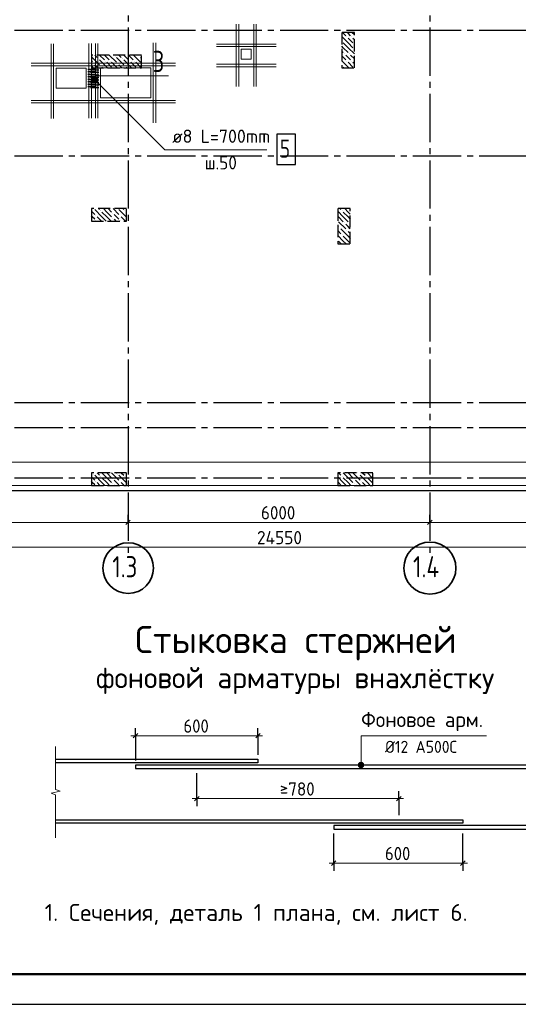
# Model space of a CAD drawing. Header units: millimetres. Extents: x 0 to 50400, y 0 to 35640.
# Tile 2 of 10: x 16360 to 26276, y 0 to 19567. Entities that reach past the tile are written whole.
import ezdxf

# ---------------------------------------------------------------- set-up
doc = ezdxf.new("R2010")
doc.units = ezdxf.units.MM
doc.linetypes.add('______2', pattern=[324, 240, -84])
doc.linetypes.add('______5', pattern=[1320, 960, -120, 120, -120])
for name, color, linetype, lineweight in [('Standard', 7, 'Continuous', 25), ('Арм.стержн.ниж.зоны 1й ряд', 7, '______2', 25), ('ЖБ Перекрытие верхний уровень_1', 7, 'Continuous', 35), ('ЖБ Пилон', 7, 'Continuous', 35), ('Общий01', 7, 'Continuous', 13), ('Общий02', 7, 'Continuous', 18), ('Позиционная метка номер позиции', 7, 'Continuous', 13), ('Размерная линия_ общее', 7, 'Continuous', 13), ('Тени', 7, 'Continuous', 13)]:
    doc.layers.add(name, color=color, linetype=linetype, lineweight=lineweight)
doc.layers.add('Оси', color=7, linetype='______5', true_color=0x656565)
doc.layers.add('Поперечное армирование AW фон', color=7, linetype='______2', lineweight=13, true_color=0xa0a0a0)
doc.styles.add('ISOCPEUR', font='txt')

msp = doc.modelspace()

# ---------------------------------------------------------------- hatches: boundary and pattern name
at = {"layer": 'Standard', "linetype": 'Continuous', "lineweight": 13, "transparency": 33554687}
for points in [[(23094, 4755), (23202, 4755), (23194, 4782)], [(23094, 4755), (23194, 4782), (23101, 4782)], [(23101, 4728), (23202, 4755), (23094, 4755)], [(23101, 4782), (23194, 4782), (23175, 4802)], [(23101, 4782), (23175, 4802), (23121, 4802)], [(23101, 4728), (23194, 4728), (23202, 4755)], [(23121, 4709), (23194, 4728), (23101, 4728)], [(23121, 4802), (23175, 4802), (23148, 4809)], [(23121, 4709), (23175, 4709), (23194, 4728)], [(23175, 4709), (23121, 4709), (23148, 4701)]]:
    msp.add_hatch(color=7, dxfattribs=at).paths.add_polyline_path(points)
at = {"layer": 'ЖБ Пилон', "linetype": 'Continuous', "lineweight": -3, "transparency": 33554687}
for points in [[(22863, 19225), (22868, 19230), (22872, 19225), (22868, 19221)], [(22959, 19225), (22964, 19230), (22968, 19225), (22964, 19221)], [(22767, 19129), (22772, 19134), (22776, 19129), (22772, 19125)], [(23007, 19081), (23012, 19086), (23015, 19083), (23015, 19080), (23012, 19076)], [(23007, 18985), (23012, 18990), (23015, 18987), (23015, 18984), (23012, 18981)], [(17919, 18793), (17924, 18798), (17928, 18793), (17924, 18788)], [(18255, 18841), (18260, 18846), (18264, 18841), (18260, 18836)], [(18399, 18793), (18404, 18798), (18408, 18793), (18404, 18788)], [(18735, 18841), (18740, 18846), (18744, 18841), (18740, 18836)], [(22815, 18889), (22820, 18894), (22824, 18889), (22820, 18885)], [(22911, 18889), (22916, 18894), (22920, 18889), (22916, 18885)], [(17823, 18697), (17828, 18702), (17832, 18697), (17828, 18692)], [(17967, 18649), (17972, 18654), (17976, 18649), (17972, 18645)], [(18063, 18745), (18068, 18750), (18072, 18745), (18068, 18741)], [(18159, 18745), (18164, 18750), (18168, 18745), (18164, 18741)], [(18303, 18697), (18308, 18702), (18312, 18697), (18308, 18692)], [(18447, 18649), (18452, 18654), (18456, 18649), (18452, 18645)], [(18543, 18745), (18548, 18750), (18552, 18745), (18548, 18741)], [(18639, 18745), (18644, 18750), (18648, 18745), (18644, 18741)], [(18783, 18697), (18785, 18700), (18785, 18695)], [(22767, 18649), (22772, 18654), (22776, 18649), (22772, 18645)], [(22863, 18745), (22868, 18750), (22872, 18745), (22868, 18741)], [(22959, 18745), (22964, 18750), (22968, 18745), (22964, 18741)], [(17871, 15673), (17876, 15678), (17880, 15673), (17876, 15668)], [(17967, 15769), (17972, 15774), (17976, 15769), (17972, 15765)], [(18207, 15721), (18212, 15726), (18216, 15721), (18212, 15716)], [(18351, 15673), (18356, 15678), (18360, 15673), (18356, 15668)], [(18447, 15769), (18452, 15774), (18456, 15769), (18452, 15765)], [(22767, 15769), (22772, 15774), (22776, 15769), (22772, 15765)], [(17871, 15577), (17876, 15582), (17880, 15577), (17876, 15572)], [(18207, 15625), (18212, 15630), (18216, 15625), (18212, 15621)], [(18351, 15577), (18356, 15582), (18360, 15577), (18356, 15572)], [(22815, 15529), (22820, 15534), (22824, 15529), (22820, 15525)], [(22911, 15529), (22916, 15534), (22920, 15529), (22916, 15525)], [(22719, 15433), (22724, 15438), (22728, 15433), (22724, 15428)], [(22767, 15289), (22772, 15294), (22776, 15289), (22772, 15285)], [(22863, 15385), (22868, 15390), (22872, 15385), (22868, 15381)], [(17823, 10537), (17828, 10542), (17832, 10537), (17828, 10532)], [(17871, 10393), (17876, 10398), (17880, 10393), (17876, 10388)], [(17967, 10489), (17972, 10494), (17976, 10489), (17972, 10485)], [(18207, 10441), (18212, 10446), (18216, 10441), (18212, 10436)], [(18303, 10537), (18308, 10542), (18312, 10537), (18308, 10532)], [(18351, 10393), (18356, 10398), (18360, 10393), (18356, 10388)], [(18447, 10489), (18452, 10494), (18456, 10489), (18452, 10485)], [(22767, 10489), (22772, 10494), (22776, 10489), (22772, 10485)], [(23007, 10441), (23012, 10446), (23016, 10441), (23012, 10436)], [(23103, 10537), (23108, 10542), (23112, 10537), (23108, 10532)], [(23151, 10393), (23156, 10398), (23160, 10393), (23156, 10388)], [(23247, 10489), (23252, 10494), (23256, 10489), (23252, 10485)], [(18207, 10345), (18212, 10350), (18216, 10345), (18212, 10340)], [(23007, 10345), (23012, 10350), (23016, 10345), (23012, 10340)]]:
    msp.add_hatch(color=7, dxfattribs=at).paths.add_polyline_path(points, flags=16)
at = {"layer": 'Позиционная метка номер позиции', "linetype": 'Continuous', "lineweight": 13, "transparency": 33554687}
for points in [[(17801, 18386), (17839, 18424), (17814, 18410)], [(17839, 18424), (17801, 18386), (17801, 18359)], [(17839, 18424), (17801, 18359), (17866, 18424)], [(17866, 18424), (17801, 18359), (17814, 18334)], [(17866, 18424), (17814, 18334), (17891, 18410)], [(17891, 18410), (17814, 18334), (17839, 18320)], [(17891, 18410), (17839, 18320), (17905, 18386)], [(17905, 18386), (17839, 18320), (17866, 18320)], [(17905, 18386), (17866, 18320), (17905, 18359)], [(17905, 18359), (17866, 18320), (17891, 18334)]]:
    msp.add_hatch(color=7, dxfattribs=at).paths.add_polyline_path(points)

# ---------------------------------------------------------------- linework, layer by layer
at = {"layer": 'Standard', "color": 7, "linetype": 'Continuous', "lineweight": 13, "transparency": 33554687}
for p, q in [((17073, 5124), (17073, 4271)), ((23094, 4755), (23094, 4755)), ((23148, 4809), (23148, 4809)), ((23148, 4701), (23148, 4701)), ((23202, 4755), (23202, 4755)), ((17163, 4235), (16983, 4199)), ((16983, 4199), (17073, 4162)), ((17073, 4271), (17163, 4235)), ((17073, 4162), (17073, 3309)), ((17073, 3309), (17073, 3309))]:
    msp.add_line(p, q, dxfattribs=at)
at = {"layer": 'Standard', "color": 7, "linetype": 'Continuous', "lineweight": 25, "transparency": 33554687}
msp.add_lwpolyline([(0, 0), (50400, 0), (50400, 35640), (0, 35640), (0, 0)], close=True, dxfattribs=at)
at = {"layer": 'Standard', "color": 7, "linetype": 'Continuous', "lineweight": 50, "transparency": 33554687}
msp.add_lwpolyline([(2400, 35040), (49800, 35040), (49800, 600), (2400, 600), (2400, 35040)], close=True, dxfattribs=at)
at = {"layer": 'Standard', "color": 254, "linetype": 'Continuous', "lineweight": -3, "true_color": 0xc4c4ff, "transparency": 33554687}
msp.add_lwpolyline([(8237, 10212), (33765, 10212), (33765, 32712), (8237, 32712), (8237, 10212)], dxfattribs=at)
at = {"layer": 'Standard', "color": 7, "linetype": 'Continuous', "lineweight": 13, "transparency": 33554687}
for points in [[(17879, 18453), (18133, 18453), (19320, 18453)], [(23148, 4755), (23148, 5338), (25641, 5338)]]:
    msp.add_lwpolyline(points, dxfattribs=at)
msp.add_circle((23148, 4755), 54, dxfattribs=at)
at = {"layer": 'Арм.стержн.ниж.зоны 1й ряд', "color": 7, "linetype": 'Continuous', "lineweight": 25, "transparency": 33554687}
for points in [[(17073, 4869), (21099, 4869), (21099, 4797), (17073, 4797)], [(27099, 4755), (18663, 4755), (18663, 4683), (27099, 4683)], [(17073, 3669), (25173, 3669), (25173, 3597), (17073, 3597)], [(27099, 3555), (22605, 3555), (22605, 3483), (27099, 3483)]]:
    msp.add_lwpolyline(points, dxfattribs=at)
at = {"layer": 'ЖБ Перекрытие верхний уровень_1', "color": 7, "linetype": 'Continuous', "lineweight": 18, "transparency": 33554687}
for p, q in [((20964, 18982), (20764, 18982)), ((20764, 18982), (20764, 18782)), ((20964, 18782), (20964, 18982)), ((17685, 18605), (17085, 18605)), ((17085, 18605), (17085, 18205)), ((17685, 18205), (17685, 18605)), ((18965, 18612), (17965, 18612)), ((17965, 18612), (17965, 18012)), ((18965, 18012), (18965, 18612)), ((20764, 18782), (20964, 18782)), ((17085, 18205), (17685, 18205)), ((17965, 18012), (18965, 18012)), ((15765, 10312), (33665, 10312))]:
    msp.add_line(p, q, dxfattribs=at)
at = {"layer": 'ЖБ Пилон', "color": 253, "linetype": '______2', "lineweight": -3, "true_color": 0xa0a0a0, "transparency": 33554687}
for p, q in [((23015, 19312), (22765, 19312)), ((22765, 19312), (22765, 18612)), ((23015, 18612), (23015, 19312)), ((18785, 18862), (17785, 18862)), ((17785, 18862), (17785, 18612)), ((18785, 18612), (18785, 18862)), ((17785, 18612), (18785, 18612)), ((22765, 18612), (23015, 18612)), ((18485, 15812), (17785, 15812)), ((17785, 15812), (17785, 15562)), ((18485, 15562), (18485, 15812)), ((22935, 15812), (22685, 15812)), ((22685, 15812), (22685, 15112)), ((22935, 15112), (22935, 15812)), ((17785, 15562), (18485, 15562)), ((22685, 15112), (22935, 15112)), ((18485, 10562), (17785, 10562)), ((17785, 10562), (17785, 10312)), ((18485, 10312), (18485, 10562)), ((23385, 10562), (22685, 10562)), ((22685, 10562), (22685, 10312)), ((23385, 10312), (23385, 10562)), ((17785, 10312), (18485, 10312)), ((22685, 10312), (23385, 10312))]:
    msp.add_line(p, q, dxfattribs=at)
at = {"layer": 'ЖБ Пилон', "color": 253, "linetype": 'Continuous', "lineweight": -3, "true_color": 0xa0a0a0, "transparency": 33554687}
for p, q in [((22892, 19105), (22765, 19232)), ((22780, 19312), (22844, 19249)), ((22892, 19297), (22876, 19312)), ((22940, 19249), (22892, 19297)), ((22892, 19201), (22988, 19105)), ((22972, 19312), (23015, 19270)), ((22988, 19201), (23015, 19174)), ((22796, 19009), (22765, 19040)), ((22796, 19105), (22892, 19009)), ((22796, 19009), (22892, 18913)), ((22892, 19105), (22988, 19009)), ((22892, 19009), (23015, 18886)), ((17804, 18817), (17948, 18673)), ((17854, 18862), (17900, 18817)), ((17950, 18862), (18044, 18769)), ((18092, 18817), (18046, 18862)), ((18140, 18769), (18092, 18817)), ((18142, 18862), (18284, 18721)), ((18284, 18817), (18428, 18673)), ((18334, 18862), (18380, 18817)), ((18430, 18862), (18524, 18769)), ((18572, 18817), (18526, 18862)), ((18620, 18769), (18572, 18817)), ((18622, 18862), (18764, 18721)), ((18764, 18817), (18785, 18796)), ((22765, 18944), (22796, 18913)), ((22765, 18848), (22844, 18769)), ((22892, 18817), (22844, 18865)), ((22940, 18769), (22892, 18817)), ((22940, 18865), (23015, 18790)), ((17785, 18740), (17804, 18721)), ((17785, 18644), (17817, 18612)), ((17913, 18612), (17852, 18673)), ((18092, 18625), (17948, 18769)), ((17996, 18625), (18008, 18612)), ((18092, 18721), (18188, 18625)), ((18092, 18625), (18104, 18612)), ((18188, 18721), (18297, 18612)), ((18393, 18612), (18332, 18673)), ((18572, 18625), (18428, 18769)), ((18476, 18625), (18488, 18612)), ((18572, 18721), (18668, 18625)), ((18572, 18625), (18584, 18612)), ((18668, 18721), (18777, 18612)), ((22892, 18625), (22765, 18752)), ((22796, 18625), (22808, 18612)), ((22892, 18721), (22988, 18625)), ((22892, 18625), (22904, 18612)), ((22988, 18721), (23015, 18694)), ((17785, 15764), (17852, 15697)), ((17804, 15649), (17785, 15668)), ((17996, 15649), (17852, 15793)), ((17929, 15812), (17948, 15793)), ((17996, 15745), (18092, 15649)), ((18092, 15745), (18024, 15812)), ((18092, 15745), (18188, 15649)), ((18120, 15812), (18188, 15745)), ((18216, 15812), (18332, 15697)), ((18284, 15649), (18236, 15697)), ((18476, 15649), (18332, 15793)), ((18409, 15812), (18428, 15793)), ((18476, 15745), (18485, 15736)), ((22796, 15649), (22685, 15760)), ((22729, 15812), (22748, 15793)), ((22796, 15745), (22892, 15649)), ((22892, 15745), (22824, 15812)), ((22892, 15745), (22935, 15702)), ((22920, 15812), (22935, 15798)), ((17785, 15572), (17794, 15562)), ((17852, 15601), (17804, 15649)), ((17900, 15649), (17986, 15562)), ((17996, 15649), (18082, 15562)), ((18092, 15649), (18178, 15562)), ((18236, 15601), (18274, 15562)), ((18332, 15601), (18284, 15649)), ((18380, 15649), (18466, 15562)), ((18476, 15649), (18485, 15640)), ((22685, 15472), (22700, 15457)), ((22700, 15649), (22796, 15553)), ((22700, 15553), (22844, 15409)), ((22796, 15649), (22892, 15553)), ((22892, 15457), (22844, 15505)), ((22892, 15649), (22935, 15606)), ((22685, 15376), (22748, 15313)), ((22796, 15169), (22685, 15280)), ((22892, 15265), (22748, 15409)), ((22796, 15265), (22892, 15169)), ((22935, 15414), (22892, 15457)), ((22892, 15361), (22935, 15318)), ((22892, 15265), (22935, 15222)), ((22700, 15169), (22756, 15112)), ((22796, 15169), (22852, 15112)), ((22892, 15169), (22935, 15126)), ((17785, 10484), (17852, 10417)), ((17804, 10369), (17785, 10388)), ((17802, 10562), (17804, 10561)), ((17996, 10369), (17852, 10513)), ((17898, 10562), (17948, 10513)), ((18092, 10465), (17994, 10562)), ((17996, 10465), (18092, 10369)), ((18092, 10561), (18188, 10465)), ((18092, 10465), (18188, 10369)), ((18188, 10561), (18332, 10417)), ((18284, 10369), (18236, 10417)), ((18282, 10562), (18284, 10561)), ((18476, 10369), (18332, 10513)), ((18378, 10562), (18428, 10513)), ((18485, 10552), (18474, 10562)), ((18476, 10465), (18485, 10456)), ((22796, 10369), (22685, 10480)), ((22698, 10562), (22748, 10513)), ((22892, 10465), (22794, 10562)), ((22796, 10465), (22892, 10369)), ((22892, 10561), (22988, 10465)), ((22892, 10465), (22988, 10369)), ((22988, 10561), (23132, 10417)), ((23084, 10369), (23036, 10417)), ((23082, 10562), (23084, 10561)), ((23276, 10369), (23132, 10513)), ((23178, 10562), (23228, 10513)), ((23372, 10465), (23274, 10562)), ((23276, 10465), (23372, 10369)), ((23372, 10561), (23385, 10548)), ((23372, 10465), (23385, 10452)), ((17852, 10321), (17804, 10369)), ((17900, 10369), (17956, 10312)), ((17996, 10369), (18052, 10312)), ((18092, 10369), (18148, 10312)), ((18236, 10321), (18244, 10312)), ((18332, 10321), (18284, 10369)), ((18380, 10369), (18436, 10312)), ((18476, 10369), (18485, 10360)), ((22700, 10369), (22756, 10312)), ((22796, 10369), (22852, 10312)), ((22892, 10369), (22948, 10312)), ((23036, 10321), (23044, 10312)), ((23132, 10321), (23084, 10369)), ((23180, 10369), (23236, 10312)), ((23276, 10369), (23332, 10312)), ((23372, 10369), (23385, 10356))]:
    msp.add_line(p, q, dxfattribs=at)
at = {"layer": 'Общий02', "color": 251, "linetype": 'Continuous', "lineweight": 13, "true_color": 0x494949, "transparency": 33554687}
msp.add_lwpolyline([(9497, 32151), (9497, 13962), (13425, 13962), (13425, 14544), (14145, 14544), (14145, 13962), (15865, 13962), (15865, 10773), (33262, 10773), (33262, 20200), (32863, 20200), (32863, 21031), (33074, 21031), (33074, 21861), (33074, 32151), (27195, 32151), (23595, 32151), (9073, 32151)], dxfattribs=at)
at = {"layer": 'Оси', "color": 8, "linetype": '______5', "lineweight": -3, "transparency": 33554687}
for p, q in [((18515, 32612), (18515, 8948)), ((24515, 32612), (24515, 8948)), ((8337, 19362), (36746, 19362)), ((8337, 16862), (36746, 16862)), ((8337, 11962), (36746, 11962)), ((8337, 11462), (36746, 11462)), ((8337, 10462), (36746, 10462))]:
    msp.add_line(p, q, dxfattribs=at)
at = {"layer": 'Оси', "color": 7, "linetype": 'Continuous', "lineweight": 35, "transparency": 33554687}
for centre, radius in [((18518, 8669), 503), ((24518, 8669), 518)]:
    msp.add_circle(centre, radius, dxfattribs=at)
at = {"layer": 'Позиционная метка номер позиции', "color": 7, "linetype": 'Continuous', "lineweight": 13, "transparency": 33554687}
for p, q in [((17814, 18410), (17814, 18410)), ((17891, 18410), (17891, 18410)), ((17814, 18334), (17814, 18334)), ((17891, 18334), (17891, 18334))]:
    msp.add_line(p, q, dxfattribs=at)
msp.add_lwpolyline([(17853, 18372), (19246, 16979), (21276, 16979)], dxfattribs=at)
msp.add_circle((17853, 18372), 54, dxfattribs=at)
at = {"layer": 'Поперечное армирование AW фон', "color": 7, "linetype": 'Continuous', "lineweight": 25, "transparency": 33554687}
for p, q in [((17881, 18580), (17714, 18580)), ((17881, 18530), (17714, 18530)), ((17881, 18480), (17714, 18480)), ((17881, 18430), (17714, 18430)), ((17769, 18572), (17936, 18572)), ((17769, 18522), (17936, 18522)), ((17769, 18472), (17936, 18472)), ((17769, 18422), (17936, 18422)), ((17881, 18380), (17714, 18380)), ((17881, 18330), (17714, 18330)), ((17881, 18280), (17714, 18280)), ((17881, 18230), (17714, 18230)), ((17769, 18372), (17936, 18372)), ((17769, 18322), (17936, 18322)), ((17769, 18272), (17936, 18272)), ((17769, 18222), (17936, 18222))]:
    msp.add_line(p, q, dxfattribs=at)
msp.add_lwpolyline([(21474, 16692), (21846, 16692), (21846, 17292), (21474, 17292), (21474, 16692)], dxfattribs=at)
at = {"layer": 'Размерная линия_ общее', "color": 7, "linetype": 'Continuous', "lineweight": 25, "transparency": 33554687}
for p, q in [((18470, 9532), (18560, 9622)), ((24470, 9532), (24560, 9622)), ((18618, 5293), (18708, 5383)), ((21054, 5293), (21144, 5383)), ((19836, 4042), (19926, 4132)), ((23856, 4042), (23946, 4132)), ((22560, 2759), (22650, 2849)), ((25128, 2759), (25218, 2849))]:
    msp.add_line(p, q, dxfattribs=at)
at = {"layer": 'Размерная линия_ общее', "color": 7, "linetype": 'Continuous', "lineweight": -3, "transparency": 33554687}
for p, q in [((18515, 9577), (18515, 9727)), ((24515, 9577), (24515, 9727)), ((18515, 9577), (18515, 9427)), ((24515, 9577), (24515, 9427)), ((18663, 5338), (18663, 5488)), ((21099, 5338), (21099, 5488)), ((18663, 5338), (18663, 5188)), ((18663, 5338), (18663, 4845)), ((21099, 5338), (21099, 5188)), ((21099, 5338), (21099, 4959)), ((19881, 4087), (19881, 4593)), ((19881, 4087), (19881, 4237)), ((23901, 4087), (23901, 4237)), ((19881, 4087), (19881, 3937)), ((23901, 4087), (23901, 3937)), ((23901, 4087), (23901, 3759)), ((22605, 2804), (22605, 3393)), ((25173, 2804), (25173, 3393)), ((22605, 2804), (22605, 2954)), ((25173, 2804), (25173, 2954)), ((22605, 2804), (22605, 2654)), ((25173, 2804), (25173, 2654))]:
    msp.add_line(p, q, dxfattribs=at)
at = {"layer": 'Размерная линия_ общее', "color": 7, "linetype": 'Continuous', "lineweight": 13, "transparency": 33554687}
for p, q in [((12515, 9577), (18515, 9577)), ((18515, 9577), (24515, 9577)), ((24515, 9577), (30215, 9577)), ((9265, 9082), (33815, 9082)), ((18663, 5338), (18573, 5338)), ((18663, 5338), (21099, 5338)), ((21099, 5338), (21189, 5338)), ((19881, 4087), (19791, 4087)), ((19881, 4087), (23901, 4087)), ((23901, 4087), (23991, 4087)), ((22605, 2804), (22515, 2804)), ((22605, 2804), (25173, 2804)), ((25173, 2804), (25263, 2804))]:
    msp.add_line(p, q, dxfattribs=at)
at = {"layer": 'Тени', "color": 7, "linetype": 'Continuous', "lineweight": 13, "transparency": 33554687}
for p, q in [((20665, 18238), (20665, 19476)), ((20665, 18238), (20665, 19476)), ((20715, 18238), (20715, 19476)), ((20715, 18238), (20715, 19476)), ((21014, 18238), (21014, 19476)), ((21014, 18238), (21014, 19476)), ((21064, 18238), (21064, 19476)), ((21064, 18238), (21064, 19476)), ((16985, 17601), (16985, 19089)), ((16985, 17601), (16985, 19089)), ((17035, 17601), (17035, 19089)), ((17035, 17601), (17035, 19089)), ((17735, 17608), (17735, 19096)), ((17785, 17608), (17785, 19096)), ((17865, 17608), (17865, 19096)), ((17915, 17608), (17915, 19096)), ((19016, 17518), (19016, 19106)), ((19016, 17518), (19016, 19106)), ((19066, 17518), (19066, 19106)), ((19066, 17518), (19066, 19106)), ((20271, 19082), (21458, 19082)), ((20271, 19082), (21458, 19082)), ((20271, 19032), (21458, 19032)), ((20271, 19032), (21458, 19032)), ((16591, 18702), (19459, 18702)), ((16591, 18702), (19459, 18702)), ((16591, 18652), (19459, 18652)), ((16591, 18652), (19459, 18652)), ((20271, 18682), (21458, 18682)), ((20271, 18682), (21458, 18682)), ((20271, 18632), (21458, 18632)), ((20271, 18632), (21458, 18632)), ((16591, 17962), (19460, 17962)), ((16591, 17962), (19460, 17962)), ((16591, 17912), (19460, 17912)), ((16591, 17912), (19460, 17912))]:
    msp.add_line(p, q, dxfattribs=at)

# ---------------------------------------------------------------- texts
at = {"layer": 'Standard', "color": 7, "linetype": 'Continuous', "lineweight": 50, "transparency": 33554687, "attachment_point": 7, "style": 'ISOCPEUR'}
for s, insert, char_height, width in [('\\W0.98;Стыковка стержней', (18656, 6833), 540, 7012.1), ('\\W0.99;фоновой арматуры внахлёстку', (17878, 6167), 420, 8477.26)]:
    msp.add_mtext(s, dxfattribs=dict(at, insert=insert, char_height=char_height, width=width))
at = {"layer": 'Standard', "color": 7, "linetype": 'Continuous', "lineweight": 25, "transparency": 33554687, "attachment_point": 7, "style": 'ISOCPEUR'}
for s, insert, char_height, width in [('\\W0.98;Фоновое арм.', (23151, 5428), 300, 2664.98), ('\\W0.94;Ø12 А500С', (23626, 4996), 240, 1672.33)]:
    msp.add_mtext(s, dxfattribs=dict(at, insert=insert, char_height=char_height, width=width))
at = {"layer": 'Standard', "color": 7, "linetype": 'Continuous', "lineweight": 13, "transparency": 33554687, "insert": (16858, 1786), "char_height": 336, "width": 8530.45, "attachment_point": 4, "style": 'ISOCPEUR'}
msp.add_mtext('\\A1;{\\fISOCPEUR|i0|b0;\\H335.999994;\\W1.000000;\\C7;1. Сечения, деталь 1 плана, см. лист 6.}\\P', dxfattribs=at)
at = {"layer": 'Общий01', "color": 7, "linetype": 'Continuous', "lineweight": 35, "transparency": 33554687, "insert": (19006, 18528), "char_height": 420, "width": 456.96, "attachment_point": 7, "style": 'ISOCPEUR'}
msp.add_mtext('\\W0.78;3', dxfattribs=at)
at = {"layer": 'Оси', "color": 7, "linetype": 'Continuous', "lineweight": 35, "transparency": 33554687, "char_height": 420, "attachment_point": 7, "style": 'ISOCPEUR'}
for s, insert, width in [('\\W0.79;1.3', (18203, 8486), 795.3), ('\\W0.80;1.4', (24182, 8486), 839.62)]:
    msp.add_mtext(s, dxfattribs=dict(at, insert=insert, width=width))
at = {"layer": 'Поперечное армирование AW фон', "color": 7, "linetype": 'Continuous', "lineweight": 13, "transparency": 33554687, "attachment_point": 7, "style": 'ISOCPEUR'}
for s, insert, char_height, width in [('\\W0.98;ø8 L=700mm ', (19393, 17120), 264, 2266.23), ('\\W0.78;5', (21534, 16824), 360, 391.69), ('\\W0.94;ш.50 ', (20040, 16592), 264, 968.59)]:
    msp.add_mtext(s, dxfattribs=dict(at, insert=insert, char_height=char_height, width=width))
at = {"layer": 'Размерная линия_ общее', "color": 7, "linetype": 'Continuous', "lineweight": 25, "transparency": 33554687, "char_height": 264, "attachment_point": 7, "style": 'ISOCPEUR'}
for s, insert, width in [('\\W0.93;6000', (21159, 9637), 861.71), ('\\W0.95;24550', (21078, 9142), 1074.68), ('\\W0.91;600', (19617, 5398), 674.39), ('\\W0.93;≥780', (21534, 4147), 861.72), ('\\W0.91;600', (23625, 2864), 674.38)]:
    msp.add_mtext(s, dxfattribs=dict(at, insert=insert, width=width))

doc.saveas('drawing.dxf')
